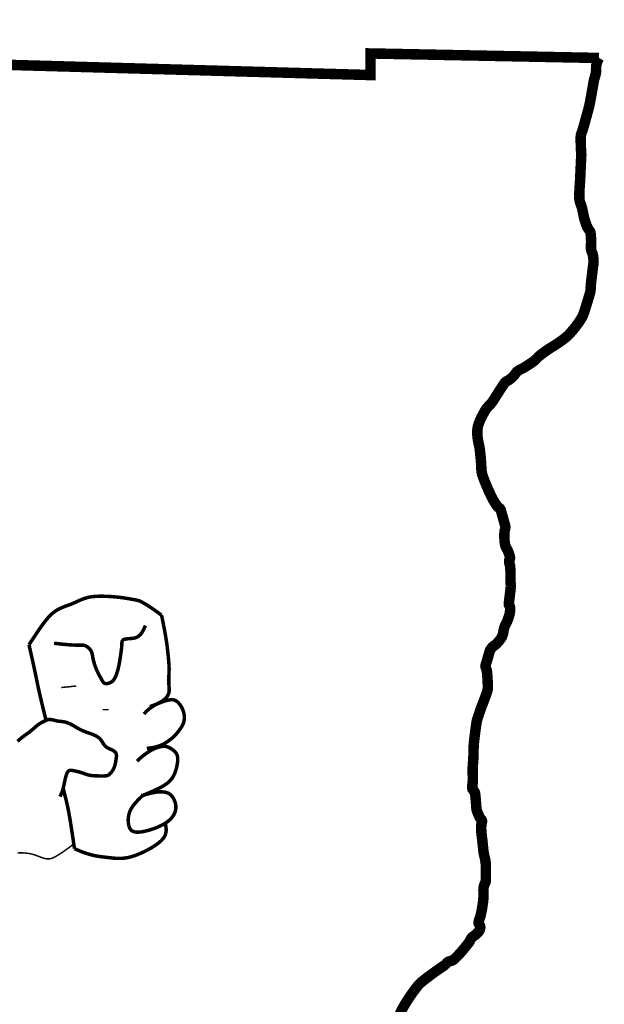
# Model space of a CAD drawing. Extents: x 2.5 to 15.1, y -11 to 11.4.
# Tile 180 of 182: x 13.988 to 14.373, y -9.253 to -8.606. Entities that reach past the tile are written whole.
import ezdxf

# ---------------------------------------------------------------- set-up
doc = ezdxf.new("R2010")
doc.units = 0
doc.header["$MEASUREMENT"] = 0
doc.layers.add('BELMONT-BORDER', color=7, linetype='CONTINUOUS')
doc.layers.add('FACE', color=7, linetype='CONTINUOUS')

msp = doc.modelspace()

# ---------------------------------------------------------------- linework, layer by layer
at = {"layer": 'BELMONT-BORDER', "color": 7, "const_width": 0.00691}
msp.add_lwpolyline([(13.12733, -9.54705), (13.13613, -8.61163), (13.40347, -8.60907), (13.40359, -8.61909), (14.21885, -8.64201), (14.21892, -8.6278), (14.36931, -8.63077)], dxfattribs=at)
msp.add_lwpolyline([(14.23776, -9.26089, -0.030822), (14.23988, -9.25635, -0.013653), (14.24208, -9.25255, -0.0113), (14.24498, -9.24809, -0.018226), (14.24979, -9.24156, -0.044745), (14.25207, -9.23916, -0.016582), (14.25466, -9.23704, -0.006726), (14.26128, -9.2321, -0.012642), (14.26593, -9.2289, 0.026773), (14.26809, -9.22733, 0.056474), (14.2686, -9.2268, -0.039177), (14.26931, -9.22602, -0.150164), (14.27144, -9.22498, 0.138713), (14.27376, -9.22391, 0.024337), (14.27606, -9.22174, 0.015887), (14.2793, -9.21814, 0.004972), (14.28202, -9.21486, 0.009204), (14.28344, -9.21305, 0.060016), (14.28465, -9.21095, -0.08562), (14.28558, -9.20952, -0.066961), (14.28661, -9.20867, 0.042669), (14.2883, -9.20741, 0.016435), (14.2895, -9.20627, 0.022735), (14.2903, -9.20538, 0.087723), (14.29074, -9.2046, 0.048764), (14.29112, -9.20303, 0.212054), (14.29056, -9.20106, -0.219963), (14.29005, -9.19914, -0.060601), (14.29067, -9.19707, 0.050495), (14.29147, -9.19462, 0.014654), (14.29261, -9.18847, 0.017513), (14.29323, -9.18327, 0.040704), (14.29324, -9.17964, -0.049596), (14.29331, -9.17666, -0.095824), (14.2942, -9.17389, 0.123104), (14.29477, -9.17169, 0.003746), (14.29478, -9.16961, -0.003374), (14.29479, -9.1673, -0.002371), (14.29484, -9.16397, 0.005253), (14.29485, -9.16246, 0.025645), (14.29481, -9.16158, 0.009099), (14.29451, -9.15911, 0.032349), (14.29378, -9.15563, -0.038866), (14.29322, -9.15273, -0.005633), (14.29293, -9.14995, 0.004278), (14.29257, -9.1463, 0.003884), (14.29218, -9.14303, -0.004622), (14.29187, -9.14028, -0.022474), (14.29179, -9.13906, -0.008176), (14.29179, -9.13571, -0.086091), (14.29212, -9.13398, 0.125731), (14.29226, -9.13277, 0.162565), (14.29171, -9.13167, -0.089351), (14.29046, -9.12987, -0.020283), (14.28892, -9.1261, -0.061517), (14.28862, -9.12479, -0.009183), (14.28843, -9.12248, 0.005713), (14.28815, -9.11877, 0.002097), (14.28793, -9.11637, 0.003018), (14.28776, -9.1147, 0.196239), (14.28675, -9.11283, -0.213414), (14.28587, -9.11107, -0.045892), (14.28599, -9.10879, 0.034221), (14.28621, -9.10573, 0.009733), (14.28613, -9.10044, -0.020769), (14.28615, -9.09795, -0.00839), (14.28631, -9.0955, 0.00644), (14.28653, -9.0923, 0.013169), (14.28672, -9.0863, -0.019115), (14.28689, -9.08216, -0.008961), (14.28713, -9.07977, -0.00333), (14.28792, -9.07335, -0.004058), (14.28859, -9.06852, -0.016391), (14.2888, -9.06733, -0.019794), (14.28915, -9.06597, -0.009075), (14.29009, -9.06304, -0.003026), (14.29156, -9.05878, -0.006949), (14.29224, -9.05694, -0.002766), (14.29274, -9.05565, 0.000844), (14.29324, -9.05436, 0.005211), (14.29453, -9.05094, 0.006616), (14.29548, -9.04822, 0.037068), (14.296, -9.04618, 0.048072), (14.29613, -9.04456, 0.007704), (14.29607, -9.04263, 0.003539), (14.29584, -9.03845, 0.000724), (14.29578, -9.03744, 0.000448), (14.29567, -9.03582, 0.078307), (14.29482, -9.03209, -0.158146), (14.2947, -9.03016, -0.01793), (14.29501, -9.02909, 0.008544), (14.2957, -9.02686, 0.006412), (14.29665, -9.02347, -0.010214), (14.29726, -9.02135, -0.055155), (14.29776, -9.02021, -0.038278), (14.29877, -9.01873, -0.084483), (14.30003, -9.01761, 0.057731), (14.30195, -9.01608, 0.034881), (14.3042, -9.01346, 0.049899), (14.30545, -9.01138, 0.081597), (14.30636, -9.00819, -0.072183), (14.30733, -9.00456, -0.01907), (14.30845, -9.00219, 0.02749), (14.3092, -9.00054, 0.017489), (14.30974, -8.999, 0.011891), (14.31039, -8.9967, 0.037694), (14.31078, -8.99453, 0.042798), (14.31082, -8.99258, 0.147885), (14.31025, -8.9911, -0.194316), (14.30992, -8.98991, -0.002644), (14.31019, -8.9876, 0.001533), (14.31067, -8.98362, 0.000167), (14.3112, -8.9791, 0.002446), (14.31123, -8.97879, 0.058399), (14.31122, -8.97741, -0.028804), (14.31102, -8.97462, -0.008123), (14.31103, -8.97209, 0.009336), (14.31104, -8.96955, 0.009851), (14.311, -8.96824, 0.005039), (14.31083, -8.96566, 0.063836), (14.31048, -8.96396, -0.062086), (14.31012, -8.96222, -0.155581), (14.31043, -8.96086, 0.162501), (14.31072, -8.95955, 0.039146), (14.31052, -8.9585, 0.019266), (14.30987, -8.95643, 0.051338), (14.3086, -8.95375, -0.063951), (14.30763, -8.95158, -0.050097), (14.30719, -8.94933, -0.023551), (14.30698, -8.94447, -0.064423), (14.30751, -8.94044, 0.133949), (14.3075, -8.93846, 0.000137), (14.30725, -8.93758, 0.000035), (14.30629, -8.93415, 0.000059), (14.3049, -8.92919, 0.000313), (14.30464, -8.92827, 0.1759), (14.30367, -8.92692, -0.099608), (14.30167, -8.92486, -0.007684), (14.29999, -8.92218, -0.016767), (14.29929, -8.92091, -0.005872), (14.29798, -8.91831, -0.006046), (14.29677, -8.91575, -0.006159), (14.29596, -8.91391, -0.002978), (14.29435, -8.91008, -0.018533), (14.29252, -8.90514, -0.044957), (14.29203, -8.90301, -0.029655), (14.29181, -8.90028, 0.017705), (14.29156, -8.89568, 0.002412), (14.29111, -8.89096, 0.004295), (14.29082, -8.88831, 0.030338), (14.29035, -8.88568, -0.01961), (14.28953, -8.88165, -0.034839), (14.28916, -8.87754, -0.044435), (14.28938, -8.87432, -0.052647), (14.29031, -8.87086, -0.032742), (14.29272, -8.86564, -0.006896), (14.29421, -8.86299, -0.018536), (14.29481, -8.86203, -0.055063), (14.29714, -8.85933, 0.060634), (14.29922, -8.85685, 0.004094), (14.3006, -8.8547, -0.002517), (14.30282, -8.85121, -0.002667), (14.30586, -8.84653, -0.007271), (14.30701, -8.84484, -0.122024), (14.30871, -8.84336, 0.067961), (14.312, -8.84106, 0.058401), (14.31438, -8.83828, -0.093443), (14.316, -8.83664, -0.044105), (14.31799, -8.83551, 0.03269), (14.32071, -8.83404, 0.008987), (14.32485, -8.83134, 0.020323), (14.32661, -8.83003, 0.038931), (14.3284, -8.82834, -0.039161), (14.3302, -8.82666, -0.012183), (14.33306, -8.82447, -0.011703), (14.33614, -8.82234, -0.009097), (14.33864, -8.82076, 0.007942), (14.34149, -8.81896, 0.011581), (14.34381, -8.81738, 0.008333), (14.34694, -8.81505, 0.040823), (14.34955, -8.81267, 0.022202), (14.35376, -8.80774, 0.028135), (14.35768, -8.80209, 0.055127), (14.35917, -8.7989, 0.005018), (14.36019, -8.79584, 0.003509), (14.36156, -8.79144, 0.002576), (14.36335, -8.78544, 0.021431), (14.36353, -8.78471, 0.042111), (14.3638, -8.78233, -0.02204), (14.36414, -8.77779, -0.000345), (14.36467, -8.7734, -0.000454), (14.36508, -8.77005, -0.003055), (14.36536, -8.76788, 0.003074), (14.36564, -8.76571, 0.046227), (14.36568, -8.7642, 0.021537), (14.36534, -8.76096, 0.074331), (14.36457, -8.75843, -0.091163), (14.364, -8.75634, -0.038585), (14.36399, -8.75427, 0.024519), (14.36407, -8.751, 0.01373), (14.36386, -8.74706, 0.038329), (14.36364, -8.74566, 0.119853), (14.36272, -8.74387, -0.086595), (14.3613, -8.74149, -0.010577), (14.36016, -8.73831, -0.018129), (14.3596, -8.73642, -0.016431), (14.35898, -8.73362, 0.013009), (14.35822, -8.73008, 0.035361), (14.3571, -8.72655, -0.055809), (14.35648, -8.72428, -0.036436), (14.3563, -8.72212, -0.017567), (14.35642, -8.71763, -0.003901), (14.35671, -8.71331, 0.007515), (14.35685, -8.71107, 0.000808), (14.35705, -8.70661, -0.000521), (14.35725, -8.70216, -0.001751), (14.35742, -8.69865, 0.003697), (14.35759, -8.69514, 0.029137), (14.35756, -8.69324, -0.011245), (14.3573, -8.68831, -0.010117), (14.35725, -8.68261, -0.053041), (14.35737, -8.68153, -0.035791), (14.35784, -8.67999, 0.021189), (14.3587, -8.67741, 0.000995), (14.36012, -8.67247, 0.001659), (14.36095, -8.6695, 0.003277), (14.36247, -8.66387, 0.009095), (14.36297, -8.66182, 0.009058), (14.3634, -8.65972, 0.002443), (14.36482, -8.65192, 0.002868), (14.36528, -8.64921, -0.002647), (14.36575, -8.64649, -0.033092), (14.36639, -8.64386, 0.027125), (14.36722, -8.64066, 0.05683), (14.36736, -8.63898, -0.030831), (14.36746, -8.63587, -0.063579), (14.36792, -8.63383, -0.039453), (14.36931, -8.63077)], format="xyb", dxfattribs=at)
at = {"layer": 'FACE', "color": 7}
for points, const_width in [([(13.99413, -9.01687), (13.99675, -9.01287), (13.99909, -9.00934), (14.00121, -9.00624), (14.00313, -9.00355), (14.0049, -9.00121), (14.00656, -8.99922), (14.00815, -8.99752), (14.00971, -8.99609), (14.01126, -8.9949), (14.01281, -8.9939), (14.01436, -8.99307), (14.01589, -8.99238), (14.0174, -8.99177), (14.01889, -8.99123), (14.02035, -8.99071), (14.02176, -8.99018), (14.02314, -8.98961), (14.02448, -8.98902), (14.0258, -8.98841), (14.02712, -8.98781), (14.02844, -8.98723), (14.02979, -8.9867), (14.03116, -8.98622), (14.03259, -8.98581), (14.03407, -8.98549), (14.03561, -8.98525), (14.03717, -8.98508), (14.03875, -8.98498), (14.04035, -8.98492), (14.04194, -8.98492), (14.0435, -8.98494), (14.04504, -8.98499), (14.04653, -8.98506), (14.04799, -8.98514), (14.04941, -8.98524), (14.0508, -8.98536), (14.05216, -8.98549), (14.05351, -8.98563), (14.05484, -8.9858), (14.05617, -8.98598), (14.05749, -8.98618), (14.05879, -8.98638), (14.06004, -8.9866), (14.06123, -8.98681), (14.06234, -8.98701), (14.06334, -8.9872), (14.06422, -8.98737), (14.06496, -8.98752), (14.06554, -8.98763), (14.066, -8.98773), (14.06637, -8.98783), (14.06671, -8.98793), (14.06704, -8.98807), (14.06741, -8.98825), (14.06787, -8.98849), (14.06845, -8.9888), (14.06918, -8.9892), (14.07011, -8.98972), (14.07127, -8.9904), (14.07267, -8.99128), (14.07436, -8.99239), (14.07636, -8.99375), (14.0787, -8.99542), (14.0814, -8.99743)], 0.0023), ([(14.0814, -8.99743), (14.08246, -9.00266), (14.0833, -9.00702), (14.08395, -9.0106), (14.08444, -9.01355), (14.0848, -9.01597), (14.08507, -9.018), (14.08527, -9.01976), (14.08545, -9.02136), (14.08562, -9.02292), (14.08578, -9.02445), (14.08593, -9.02595), (14.08607, -9.02741), (14.08618, -9.02885), (14.08627, -9.03025), (14.08633, -9.03162), (14.08635, -9.03296), (14.08633, -9.03426), (14.08628, -9.03555), (14.08622, -9.03683), (14.08617, -9.03812), (14.08613, -9.03944), (14.08612, -9.04081), (14.08615, -9.04223), (14.08625, -9.04374), (14.08639, -9.04532), (14.08641, -9.04699), (14.08614, -9.04871), (14.08537, -9.05047), (14.08394, -9.05225), (14.08164, -9.05404), (14.07829, -9.05582), (14.0737, -9.05757)], 0.0023), ([(14.01062, -9.01589), (14.01613, -9.01649), (14.02041, -9.01686), (14.02364, -9.01706), (14.02599, -9.01714), (14.02765, -9.01714), (14.0288, -9.01711), (14.02961, -9.01711), (14.03026, -9.01717), (14.03091, -9.01735), (14.03156, -9.01764), (14.03221, -9.01801), (14.03284, -9.01847), (14.03344, -9.01898), (14.03398, -9.01954), (14.03447, -9.02012), (14.03487, -9.02073), (14.0352, -9.02134), (14.03544, -9.02195), (14.03563, -9.02258), (14.03579, -9.02323), (14.03591, -9.02392), (14.03604, -9.02464), (14.03617, -9.0254), (14.03633, -9.02622), (14.03654, -9.0271), (14.03678, -9.02802), (14.03706, -9.02897), (14.03737, -9.02994), (14.03769, -9.03091), (14.03804, -9.03186), (14.0384, -9.03278), (14.03876, -9.03366), (14.03913, -9.03448), (14.03949, -9.03524), (14.03985, -9.03596), (14.0402, -9.03663), (14.04054, -9.03726), (14.04088, -9.03786), (14.0412, -9.03844), (14.04151, -9.03899), (14.04181, -9.03953), (14.0421, -9.04004), (14.04238, -9.04053), (14.04267, -9.04097), (14.04296, -9.04137), (14.04327, -9.04172), (14.04359, -9.04201), (14.04394, -9.04223), (14.04432, -9.04237), (14.04472, -9.04245), (14.04514, -9.04246), (14.04558, -9.04243), (14.04602, -9.04234), (14.04646, -9.04222), (14.0469, -9.04207), (14.04733, -9.0419), (14.04775, -9.04171), (14.04816, -9.04149), (14.04855, -9.04124), (14.04893, -9.04095), (14.04931, -9.0406), (14.04968, -9.04019), (14.05004, -9.03971), (14.05041, -9.03915), (14.05077, -9.0385), (14.05113, -9.03775), (14.05149, -9.03691), (14.05184, -9.03598), (14.05218, -9.03494), (14.05252, -9.03381), (14.05284, -9.03257), (14.05315, -9.03123), (14.05344, -9.02979), (14.05372, -9.02828), (14.05398, -9.02674), (14.05422, -9.02522), (14.05443, -9.02376), (14.05462, -9.02238), (14.05479, -9.02114), (14.05492, -9.02007), (14.05503, -9.0192), (14.05511, -9.01851), (14.05516, -9.01797), (14.0552, -9.01754), (14.05523, -9.0172), (14.05524, -9.01691), (14.05524, -9.01664), (14.05524, -9.01635), (14.05524, -9.01603), (14.05526, -9.01567), (14.05529, -9.0153), (14.05536, -9.01492), (14.05548, -9.01454), (14.05565, -9.01419), (14.05589, -9.01387), (14.05621, -9.0136), (14.05662, -9.01339), (14.05712, -9.01322), (14.0577, -9.0131), (14.05836, -9.01301), (14.05911, -9.01293), (14.05993, -9.01286), (14.06082, -9.01279), (14.06179, -9.01271), (14.06282, -9.01259), (14.06391, -9.01237), (14.06503, -9.01196), (14.06618, -9.01128), (14.06735, -9.01025), (14.0685, -9.00879), (14.06965, -9.0068), (14.07076, -9.00422)], 0.0023), ([(14.0054, -9.06658), (14.00539, -9.06656), (14.00469, -9.06383), (14.004, -9.06107), (14.00332, -9.05832), (14.00266, -9.05558), (14.00202, -9.05288), (14.0014, -9.0502), (14.0008, -9.04754), (14.00022, -9.04492), (13.99967, -9.04231), (13.99914, -9.03974), (13.9986, -9.03714), (13.99804, -9.03446), (13.99745, -9.03171), (13.99684, -9.02889), (13.9962, -9.026), (13.99554, -9.02303), (13.99485, -9.01999), (13.99413, -9.01687)], 0.0023), ([(14.01549, -9.04499), (14.02519, -9.04401)], 0.000969), ([(14.06982, -9.06242), (14.07136, -9.06071), (14.07303, -9.05922), (14.0748, -9.05792), (14.07661, -9.05681), (14.07842, -9.05587), (14.08018, -9.05508), (14.08186, -9.05444), (14.08339, -9.05392), (14.08476, -9.05353), (14.08597, -9.05324), (14.08703, -9.05307), (14.08798, -9.053), (14.08883, -9.05305), (14.0896, -9.05321), (14.09031, -9.05347), (14.09099, -9.05384), (14.09165, -9.05431), (14.09229, -9.05488), (14.0929, -9.05554), (14.09348, -9.05626), (14.09402, -9.05705), (14.09452, -9.05788), (14.09497, -9.05876), (14.09536, -9.05966), (14.09569, -9.06057), (14.09597, -9.0615), (14.09617, -9.06243), (14.09631, -9.06336), (14.09638, -9.06428), (14.09639, -9.0652), (14.09632, -9.06609), (14.09617, -9.06697), (14.09595, -9.06781), (14.09567, -9.06863), (14.09532, -9.06943), (14.09494, -9.07019), (14.09452, -9.07092), (14.09407, -9.07163), (14.0936, -9.0723), (14.09314, -9.07295), (14.09267, -9.07356), (14.09222, -9.07414), (14.09178, -9.07468), (14.09137, -9.07517), (14.09099, -9.07562), (14.09064, -9.07602), (14.09034, -9.07636), (14.09009, -9.07664), (14.08989, -9.07687), (14.08971, -9.07706), (14.08952, -9.07725), (14.08929, -9.07746), (14.08897, -9.07772), (14.08855, -9.07806), (14.08799, -9.07852), (14.08724, -9.07911), (14.08629, -9.07986), (14.08511, -9.08072), (14.08366, -9.08163), (14.08193, -9.08254), (14.07989, -9.08339), (14.07752, -9.08413), (14.07479, -9.08469), (14.07168, -9.08502)], 0.0023), ([(14.04266, -9.05953), (14.04654, -9.05952)], 0.000969), ([(13.98668, -9.08048), (13.98732, -9.07979), (13.98802, -9.07912), (13.98878, -9.07846), (13.98958, -9.07781), (13.99042, -9.07718), (13.99127, -9.07655), (13.99214, -9.07593), (13.993, -9.07532), (13.99384, -9.07471), (13.99465, -9.0741), (13.99541, -9.0735), (13.99614, -9.0729), (13.99682, -9.07231), (13.99748, -9.07174), (13.9981, -9.07119), (13.99869, -9.07067), (13.99927, -9.07018), (13.99982, -9.06973), (14.00036, -9.06933), (14.00088, -9.06897), (14.0014, -9.06864), (14.0019, -9.06834), (14.0024, -9.06806), (14.00289, -9.0678), (14.00337, -9.06755), (14.00386, -9.06731), (14.00434, -9.06707), (14.00483, -9.06683), (14.00532, -9.06661), (14.00582, -9.06642), (14.00632, -9.06625), (14.00684, -9.06612), (14.00736, -9.06604), (14.0079, -9.06601), (14.00845, -9.06604), (14.00902, -9.06612), (14.0096, -9.06623), (14.01018, -9.06637), (14.01078, -9.06653), (14.01138, -9.06669), (14.01198, -9.06684), (14.01259, -9.06698), (14.0132, -9.06709), (14.0138, -9.06717), (14.01441, -9.06724), (14.01501, -9.0673), (14.01562, -9.06736), (14.01623, -9.06743), (14.01683, -9.06752), (14.01744, -9.06762), (14.01805, -9.06776), (14.01866, -9.06793), (14.01927, -9.06812), (14.01989, -9.06835), (14.02051, -9.06861), (14.02115, -9.06889), (14.02179, -9.06921), (14.02245, -9.06956), (14.02313, -9.06994), (14.02381, -9.07034), (14.02451, -9.07075), (14.02522, -9.07118), (14.02594, -9.0716), (14.02666, -9.07201), (14.02739, -9.07241), (14.02811, -9.07279), (14.02884, -9.07314), (14.02957, -9.07346), (14.03031, -9.07377), (14.03106, -9.07406), (14.03183, -9.07435), (14.03262, -9.07463), (14.03342, -9.07492), (14.03426, -9.07521), (14.03512, -9.07552), (14.036, -9.07586), (14.03687, -9.07621), (14.03773, -9.0766), (14.03857, -9.07703), (14.03935, -9.07751), (14.04008, -9.07803), (14.04073, -9.0786), (14.04129, -9.07924), (14.04179, -9.07991), (14.04225, -9.08062), (14.04269, -9.08133), (14.04314, -9.08204), (14.04362, -9.08272), (14.04415, -9.08336), (14.04477, -9.08394), (14.04549, -9.08445), (14.04627, -9.0849), (14.04711, -9.08531), (14.04795, -9.08569), (14.04876, -9.08607), (14.04952, -9.08646), (14.0502, -9.08687), (14.05076, -9.08733), (14.05117, -9.08784), (14.05145, -9.08841), (14.05161, -9.08902), (14.05169, -9.08967), (14.05168, -9.09035), (14.05162, -9.09106), (14.05152, -9.09177), (14.0514, -9.0925), (14.05128, -9.09323), (14.05116, -9.09395), (14.05102, -9.09468), (14.05086, -9.09539), (14.05068, -9.0961), (14.05047, -9.0968), (14.05023, -9.09749), (14.04995, -9.09816), (14.04963, -9.09882), (14.04927, -9.09945), (14.04887, -9.10006), (14.04846, -9.10063), (14.04803, -9.10115), (14.04759, -9.10162), (14.04715, -9.10203), (14.04672, -9.10237), (14.0463, -9.10263), (14.04588, -9.10283), (14.04545, -9.10298), (14.04498, -9.10307), (14.04447, -9.10313), (14.0439, -9.10316), (14.04326, -9.10317), (14.04252, -9.10318), (14.04168, -9.10318), (14.04076, -9.10317), (14.03979, -9.10316), (14.03878, -9.10314), (14.03776, -9.1031), (14.03677, -9.10304), (14.03581, -9.10296), (14.03492, -9.10286), (14.03411, -9.10272), (14.03338, -9.10256), (14.0327, -9.10238), (14.03205, -9.10217), (14.03142, -9.10195), (14.03078, -9.10172), (14.03012, -9.10149), (14.02942, -9.10124), (14.02867, -9.101), (14.02787, -9.10076), (14.02704, -9.10053), (14.02621, -9.10032), (14.02538, -9.10011), (14.02458, -9.09993), (14.02382, -9.09977), (14.02312, -9.09963), (14.02249, -9.09953), (14.02192, -9.09946), (14.02142, -9.09946), (14.02097, -9.09951), (14.02057, -9.09964), (14.02021, -9.09986), (14.01987, -9.10018), (14.01956, -9.1006), (14.01926, -9.10115), (14.01898, -9.1018), (14.01872, -9.10254), (14.01846, -9.10337), (14.01822, -9.10427), (14.01798, -9.10522), (14.01776, -9.10621), (14.01754, -9.10723), (14.01733, -9.10827), (14.01711, -9.10934), (14.01686, -9.11044), (14.01656, -9.11158), (14.0162, -9.11277), (14.01576, -9.11403), (14.01522, -9.11536), (14.01456, -9.11677)], 0.0023), ([(14.06523, -9.09347), (14.0674, -9.09143), (14.06951, -9.08967), (14.07155, -9.08816), (14.0735, -9.08691), (14.07535, -9.08589), (14.07708, -9.08508), (14.07868, -9.08447), (14.08013, -9.08405), (14.08143, -9.08379), (14.08258, -9.08369), (14.08361, -9.08371), (14.08453, -9.08384), (14.08536, -9.08407), (14.08611, -9.08437), (14.08681, -9.08472), (14.08746, -9.08511), (14.08809, -9.08551), (14.0887, -9.08593), (14.08927, -9.08637), (14.0898, -9.08684), (14.09028, -9.08733), (14.09072, -9.08784), (14.09109, -9.08838), (14.0914, -9.08896), (14.09165, -9.08957), (14.09183, -9.09021), (14.09195, -9.09089), (14.09201, -9.09159), (14.09203, -9.09233), (14.092, -9.09311), (14.09193, -9.09391), (14.09182, -9.09474), (14.09169, -9.09561), (14.09152, -9.09649), (14.09132, -9.0974), (14.09109, -9.09832), (14.09082, -9.09925), (14.09051, -9.10017), (14.09017, -9.1011), (14.08979, -9.10201), (14.08936, -9.10292), (14.08888, -9.1038), (14.08832, -9.10468), (14.08767, -9.10555), (14.0869, -9.10641), (14.08599, -9.10727), (14.08493, -9.10813), (14.08371, -9.10899), (14.0823, -9.10985), (14.08076, -9.11071), (14.07914, -9.11153), (14.0775, -9.11232), (14.07589, -9.11306), (14.07438, -9.11372), (14.07301, -9.11431), (14.07185, -9.1148), (14.07093, -9.11519), (14.07024, -9.11548), (14.06975, -9.11569), (14.06942, -9.11583), (14.06922, -9.11591), (14.06912, -9.11596), (14.06908, -9.11597), (14.06907, -9.11597), (14.06907, -9.11598), (14.06905, -9.116), (14.06899, -9.11606), (14.06887, -9.11617), (14.06867, -9.11636), (14.06838, -9.11664), (14.06797, -9.11703), (14.06742, -9.11756), (14.06674, -9.11822), (14.06593, -9.11902), (14.06505, -9.11994), (14.06413, -9.12097), (14.06321, -9.12208), (14.06233, -9.12328), (14.06152, -9.12453), (14.06083, -9.12583), (14.06029, -9.12717), (14.05989, -9.12852), (14.05962, -9.12986), (14.05947, -9.13118), (14.05943, -9.13246), (14.05949, -9.13367), (14.05962, -9.1348), (14.05984, -9.13582), (14.06011, -9.13673), (14.06045, -9.13753), (14.06086, -9.13821), (14.06133, -9.13878), (14.06189, -9.13925), (14.06253, -9.13961), (14.06325, -9.13988), (14.06406, -9.14006), (14.06496, -9.14015), (14.06593, -9.14016), (14.06697, -9.1401), (14.06806, -9.13998), (14.06918, -9.1398), (14.07032, -9.13958), (14.07146, -9.13931), (14.07258, -9.13902), (14.07369, -9.13871), (14.07477, -9.13837), (14.07582, -9.13801), (14.07684, -9.13764), (14.07784, -9.13725), (14.07881, -9.13684), (14.07975, -9.13642), (14.08067, -9.13599), (14.08156, -9.13555), (14.08242, -9.13509), (14.08325, -9.13462), (14.08405, -9.13413), (14.08482, -9.13361), (14.08555, -9.13308), (14.08624, -9.13252), (14.0869, -9.13193), (14.08752, -9.1313), (14.0881, -9.13065), (14.08863, -9.12997), (14.08912, -9.12926), (14.08955, -9.12851), (14.08992, -9.12774), (14.09024, -9.12693), (14.09049, -9.1261), (14.09067, -9.12523), (14.09078, -9.12433), (14.0908, -9.12338), (14.09073, -9.1224), (14.09054, -9.12138), (14.09024, -9.12031), (14.08981, -9.11919), (14.08923, -9.11802), (14.08849, -9.11681), (14.08748, -9.11565), (14.08608, -9.11466), (14.08417, -9.11394), (14.08163, -9.1136), (14.07835, -9.11376), (14.0742, -9.11451), (14.06907, -9.11597)], 0.0023), ([(14.02406, -9.15104), (14.02364, -9.14808), (14.02322, -9.14526), (14.02282, -9.14258), (14.02244, -9.14003), (14.02207, -9.13763), (14.02171, -9.13535), (14.02137, -9.13322), (14.02104, -9.13122), (14.02071, -9.12932), (14.02038, -9.12748), (14.02004, -9.12569), (14.01969, -9.12396), (14.01933, -9.12229), (14.01896, -9.12067), (14.01859, -9.11911), (14.01821, -9.1176), (14.01781, -9.11606), (14.01741, -9.11441), (14.01698, -9.11265), (14.01665, -9.11124)], 0.0023), ([(14.02406, -9.15104), (14.02757, -9.15255), (14.0307, -9.15374), (14.0335, -9.15464), (14.036, -9.15531), (14.03827, -9.15579), (14.04034, -9.15614), (14.04226, -9.15639), (14.04408, -9.15661), (14.04585, -9.15682), (14.04757, -9.15702), (14.04926, -9.1572), (14.05093, -9.15734), (14.05258, -9.15742), (14.05424, -9.15743), (14.0559, -9.15735), (14.05758, -9.15717), (14.0593, -9.15686), (14.06103, -9.15645), (14.06279, -9.15593), (14.06457, -9.15532), (14.06635, -9.15462), (14.06815, -9.15384), (14.06994, -9.15299), (14.07174, -9.15208), (14.07352, -9.15112), (14.07527, -9.15012), (14.07694, -9.14907), (14.07851, -9.14798), (14.07996, -9.14685), (14.08123, -9.14569), (14.08232, -9.1445), (14.08317, -9.14329), (14.08378, -9.14205), (14.08416, -9.14082), (14.08436, -9.13959), (14.08441, -9.1384), (14.08434, -9.13726), (14.08419, -9.13618), (14.084, -9.13518), (14.0838, -9.13428)], 0.0023), ([(13.98658, -9.15389), (13.98792, -9.15378), (13.98915, -9.15376), (13.99027, -9.15381), (13.9913, -9.15387), (13.99224, -9.15396), (13.99311, -9.15406), (13.99392, -9.15417), (13.99468, -9.15431), (13.99541, -9.15446), (13.99612, -9.15464), (13.99682, -9.15483), (13.99752, -9.15505), (13.99822, -9.15528), (13.99892, -9.15553), (13.99962, -9.15578), (14.00032, -9.15604), (14.00102, -9.1563), (14.00171, -9.15656), (14.0024, -9.15681), (14.00309, -9.15704), (14.00377, -9.15726), (14.00445, -9.15744), (14.00513, -9.1576), (14.0058, -9.1577), (14.00648, -9.15776), (14.00716, -9.15776), (14.00785, -9.15769), (14.00854, -9.15755), (14.00924, -9.15734), (14.00997, -9.15706), (14.01071, -9.15671), (14.01149, -9.1563), (14.01231, -9.15583), (14.01318, -9.15531), (14.0141, -9.15472), (14.01508, -9.15409), (14.01616, -9.15337), (14.01735, -9.15255), (14.01869, -9.1516), (14.02021, -9.15049), (14.02194, -9.1492), (14.02361, -9.14791)], 0.000969)]:
    msp.add_lwpolyline(points, dxfattribs=dict(at, const_width=const_width))

doc.saveas('drawing.dxf')
